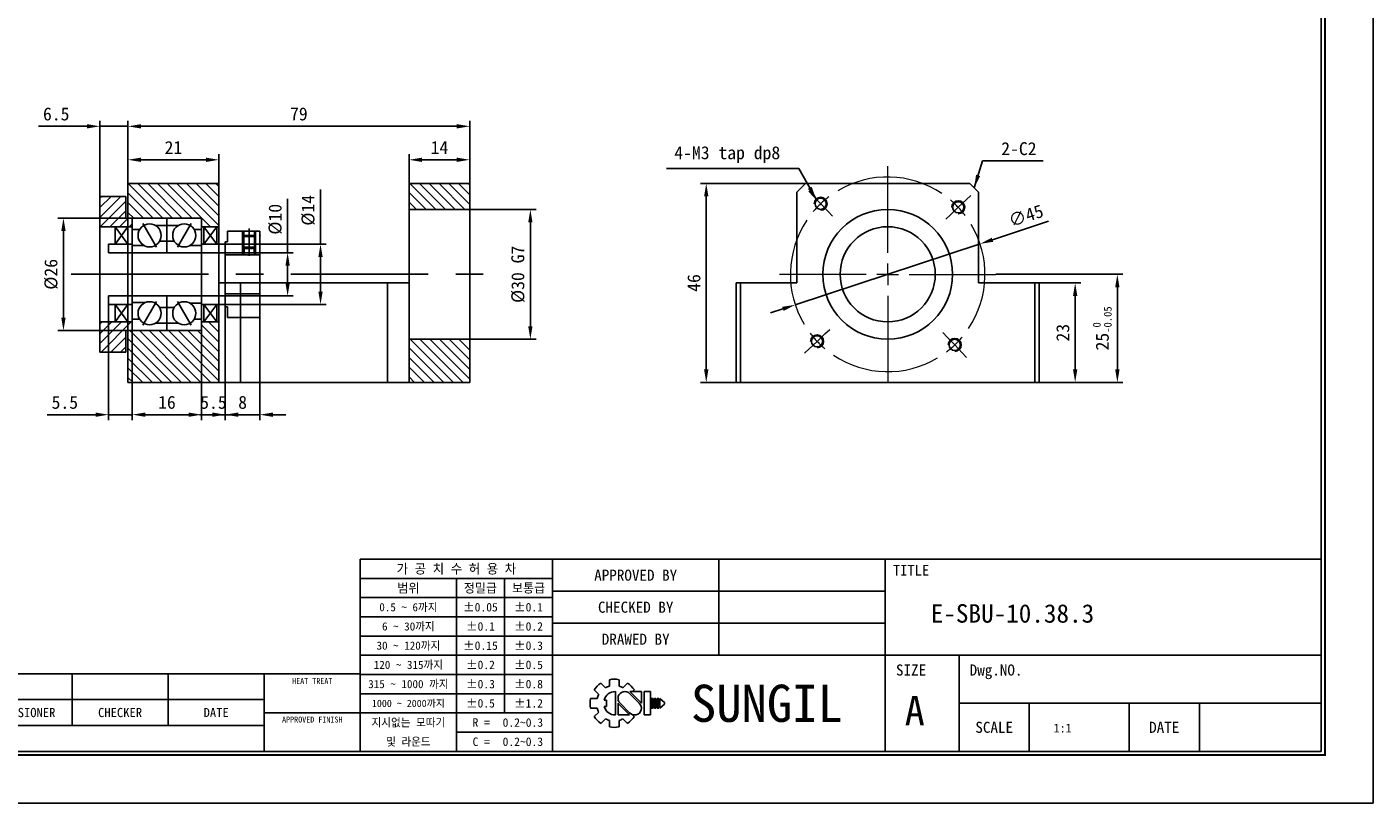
# Model space of a CAD drawing. Header units: millimetres. Extents: x 0 to 508, y 0 to 359.
# Tile 2 of 3: x 196 to 508, y 0 to 179. Entities that reach past the tile are written whole.
import ezdxf
from ezdxf.enums import TextEntityAlignment as Align

# ---------------------------------------------------------------- set-up
doc = ezdxf.new("R2010")
doc.units = ezdxf.units.MM
doc.linetypes.add('CENTER', pattern=[50.8, 31.75, -6.35, 6.35, -6.35])
doc.layers.get('0').update_dxf_attribs({"linetype": 'CONTINUOUS'})
doc.layers.get('DEFPOINTS').update_dxf_attribs({"linetype": 'CONTINUOUS'})
for name, color, linetype in [('center', 1, 'CENTER'), ('L1', 7, 'CONTINUOUS'), ('OUTLINE', 7, 'CONTINUOUS')]:
    doc.layers.add(name, color=color, linetype=linetype)
doc.dimstyles.get("Standard").update_dxf_attribs({"dimtxt": 3, "dimasz": 3, "dimexe": 1.3, "dimexo": 0, "dimgap": 1.3, "dimtad": 1, "dimdec": 3, "dimzin": 11, "dimdsep": 46, "dimtxsty": 'Standard', "dimcen": 0, "dimclrd": 5, "dimclre": 5, "dimclrt": 3, "dimadec": 0, "dimazin": 0, "dimtfac": 0.6, "dimtdec": 3, "dimtmove": 0, "dimatfit": 3, "dimfxl": 1.25, "dimtolj": 1, "dimtzin": 11, "dimarcsym": 0})
pattern_1 = [(135, (-594.5434, -59.4472), (-1.122532, -1.122532), [])]

# ---------------------------------------------------------------- blocks, each defined once
blk = doc.blocks.new('표제란')
at = {"layer": 'L1', "color": 0}
for p, q in [((297, 0), (297, 210)), ((0, 0), (297, 0))]:
    blk.add_line(p, q, dxfattribs=at)
at = {"layer": 'L1'}
for p, q in [((290, 33), (160, 33)), ((160, 33), (160, 7)), ((186, 33), (186, 7)), ((208.5, 33), (208.5, 20)), ((231, 33), (231, 7)), ((186, 30.4), (160, 30.4)), ((173, 30.4), (173, 7)), ((179.5, 30.4), (179.5, 12.2)), ((186, 27.8), (160, 27.8)), ((231, 28.67), (186, 28.67)), ((186, 25.2), (160, 25.2)), ((231, 24.33), (186, 24.33)), ((186, 22.6), (160, 22.6)), ((186, 20), (160, 20)), ((290, 20), (186, 20)), ((241, 20), (241, 7)), ((160, 17.5), (62, 17.5)), ((121, 17.5), (121, 10.5)), ((134, 17.5), (134, 10.5)), ((147, 17.5), (147, 7)), ((186, 17.4), (160, 17.4)), ((193.7, 16.69), (193.7, 15.81)), ((195, 16.69), (195, 15.81)), ((186, 14.8), (160, 14.8)), ((191.63, 15.3), (192.25, 14.68)), ((192.55, 16.22), (193.17, 15.6)), ((194.5, 15.08), (194.5, 11.92)), ((195.52, 15.6), (196.14, 16.22)), ((197.74, 13.5), (196.41, 14.83)), ((198.02, 13.53), (196.47, 15.08)), ((196.47, 15.08), (198.02, 15.08)), ((196.84, 15.08), (197.06, 15.3)), ((198.02, 15.08), (198.02, 13.5)), ((198.39, 15.08), (198.39, 11.92)), ((198.39, 15.08), (199.26, 15.08)), ((199.26, 15.08), (199.26, 11.92)), ((147, 14), (62, 14)), ((191.15, 14.15), (192.03, 14.15)), ((191.15, 14.15), (192.03, 14.15)), ((191.15, 12.85), (192.03, 12.85)), ((192.98, 13.93), (193.28, 13.93)), ((192.98, 13.07), (193.28, 13.07)), ((193.28, 13.93), (193.28, 13.07)), ((194.86, 13.5), (194.86, 11.92)), ((194.86, 13.47), (196.42, 11.92)), ((195.14, 13.5), (196.47, 12.17)), ((199.41, 14.15), (199.41, 12.85)), ((199.41, 14.15), (199.62, 14.15)), ((199.41, 12.85), (199.62, 12.85)), ((199.62, 14.15), (199.62, 12.85)), ((199.78, 14.15), (199.78, 12.85)), ((199.78, 14.15), (199.99, 14.15)), ((199.78, 12.85), (199.99, 12.85)), ((199.99, 14.15), (199.99, 12.85)), ((200.14, 14.15), (200.14, 12.85)), ((200.14, 14.15), (200.36, 14.15)), ((200.14, 12.85), (200.36, 12.85)), ((200.36, 14.15), (200.36, 12.85)), ((200.51, 14.15), (200.51, 12.85)), ((200.51, 14.15), (201.16, 13.61)), ((201.16, 13.39), (200.51, 12.85)), ((201.16, 13.61), (201.16, 13.5)), ((201.16, 13.61), (201.16, 13.39)), ((201.16, 13.5), (201.16, 13.39)), ((290, 13.5), (241, 13.5)), ((250.5, 13.5), (250.5, 7)), ((264, 13.5), (264, 7)), ((273.5, 13.5), (273.5, 7)), ((147, 12.2), (160, 12.2)), ((186, 12.2), (160, 12.2)), ((191.63, 11.7), (192.25, 12.32)), ((192.55, 10.78), (193.17, 11.4)), ((193.7, 11.19), (193.7, 10.31)), ((194.86, 11.92), (196.42, 11.92)), ((195, 11.19), (195, 10.31)), ((195.52, 11.4), (196.14, 10.78)), ((196.79, 11.98), (197.06, 11.7)), ((198.39, 11.92), (199.26, 11.92)), ((147, 10.5), (62, 10.5)), ((186, 9.6), (173, 9.6))]:
    blk.add_line(p, q, dxfattribs=at)
at = {"layer": 'L1', "const_width": 0.25}
blk.add_lwpolyline([(290.5, 6.5), (290.5, 203.5), (10, 203.5), (10, 6.5)], close=True, dxfattribs=at)
at = {"layer": 'L1'}
blk.add_lwpolyline([(290, 7), (290, 203), (10.5, 203), (10.5, 7)], close=True, dxfattribs=at)
for centre, radius, start, end in [((194.35, 13.5), 3.26, 78.4943, 101.5057), ((194.35, 13.5), 3.26, 123.4943, 146.5057), ((194.35, 13.5), 2.4, 150.6872, 164.3128), ((194.5, 13.5), 1.58, 90, 164.0671), ((194.35, 13.5), 2.4, 105.6872, 119.3128), ((195.78, 14.16), 0.919, 43.2202, 225.8282), ((194.35, 13.5), 2.4, 60.6872, 74.3128), ((194.35, 13.5), 3.26, 33.4943, 56.5057), ((194.35, 13.5), 3.26, 168.4943, 191.5057), ((194.35, 13.5), 2.4, 195.6872, 209.3128), ((194.5, 13.5), 1.58, 195.9329, 270), ((197.1, 12.84), 0.919, 223.2202, 45.8282), ((194.35, 13.5), 3.26, 213.4943, 236.5057), ((194.35, 13.5), 2.4, 240.6872, 254.3128), ((194.35, 13.5), 2.4, 285.6872, 299.3128), ((194.35, 13.5), 3.26, 303.4943, 326.5057), ((194.35, 13.5), 3.26, 258.4943, 281.5057)]:
    blk.add_arc(centre, radius, start, end, dxfattribs=at)
for p in [(208.5, 28.67), (208.5, 24.33)]:
    blk.add_point(p, dxfattribs=at)
for s, height, p in [('가 공 치 수 허 용 차', 1.3, (173, 31.7)), ('APPROVED BY', 1.5, (197.25, 30.83)), ('TITLE', 1.444, (234.5, 31.5)), ('범위', 1.25, (166.5, 29.1)), ('정밀급', 1.25, (176.25, 29.1)), ('보통급', 1.25, (182.75, 29.1)), ('0.5 ~ 6까지', 1.1, (166.5, 26.5)), ('%%P0.05', 1.15, (176.25, 26.5)), ('%%P0.1', 1.15, (182.75, 26.5)), ('CHECKED BY', 1.5, (197.25, 26.5)), ('6 ~ 30까지', 1.1, (166.5, 23.9)), ('%%P0.1', 1.15, (176.25, 23.9)), ('%%P0.2', 1.15, (182.75, 23.9)), ('30 ~ 120까지', 1.1, (166.5, 21.3)), ('%%P0.15', 1.15, (176.25, 21.3)), ('%%P0.3', 1.15, (182.75, 21.3)), ('DRAWED BY', 1.5, (197.25, 22.17)), ('120 ~ 315까지', 1.1, (166.5, 18.7)), ('%%P0.2', 1.15, (176.25, 18.7)), ('%%P0.5', 1.15, (182.75, 18.7)), ('SIZE', 1.5, (234.5, 18)), ('Dwg.NO.', 1.5, (246, 18)), ('HEAT TREAT', 0.8, (153.5, 16.5)), ('315 ~ 1000 까지', 1.1, (166.5, 16.1)), ('%%P0.3', 1.15, (176.25, 16.1)), ('%%P0.8', 1.15, (182.75, 16.1)), ('SUNGIL', 5.032, (215, 13.5)), ('REVISIONER', 1.25, (114.5, 12.25)), ('CHECKER', 1.25, (127.5, 12.25)), ('DATE', 1.25, (140.5, 12.25)), ('1000 ~ 2000까지', 0.99, (166.5, 13.49)), ('%%P0.5', 1.15, (176.25, 13.5)), ('%%P1.2', 1.15, (182.75, 13.5)), ('A', 4, (235, 12.5)), ('APPROVED FINISH', 0.8, (153.5, 11.3)), ('지시없는 모따기', 1.1, (166.5, 10.9)), ('R = ', 1.15, (176.75, 10.9)), ('SCALE', 1.5, (245.75, 10.25)), ('DATE', 1.5, (268.75, 10.25)), ('및 라운드', 1.1, (166.5, 8.3)), ('C = ', 1.15, (176.75, 8.3))]:
    blk.add_text(s, height=height, dxfattribs=at).set_placement(p, align=Align.MIDDLE_CENTER)
for tag, p in [('필렛', (179.25, 10.9)), ('모따기', (179.25, 8.3))]:
    blk.add_attdef(tag, text='', height=1.15, dxfattribs=at).set_placement(p, align=Align.MIDDLE_LEFT)
at = {"layer": 'OUTLINE', "ltscale": 0.5}
for tag, p, height in [('TITLE', (237.17, 24.41), 2.5), ('도번', (251.18, 15.64), 2.5), ('SCALE', (253.78, 9.55), 1.2), ('DATE', (277.02, 9.51), 1.2)]:
    blk.add_attdef(tag, p, '', height=height, dxfattribs=at)
blk = doc.blocks.new('SW_CENTERMARKSYMBOL_5')
at = {"color": 0, "linetype": 'Continuous', "lineweight": 0}
for p, q in [((16.31, 20.49), (16.31, 40.49)), ((-0.9, 33.62), (-1.94, 34.71)), ((0.82, 31.81), (-0.9, 33.62)), ((0.82, 31.81), (2.54, 30)), ((32.63, 30.99), (34.44, 32.71)), ((34.44, 32.71), (35.53, 33.74)), ((2.54, 30), (3.57, 28.91)), ((30.82, 29.27), (29.73, 28.24)), ((32.63, 30.99), (30.82, 29.27)), ((16.31, 15.49), (16.31, 17.99)), ((11.31, 15.49), (-8.69, 15.49)), ((16.31, 15.49), (13.81, 15.49)), ((16.31, 15.49), (16.31, 12.99)), ((16.31, 15.49), (18.81, 15.49)), ((21.31, 15.49), (41.31, 15.49)), ((16.31, 10.49), (16.31, -9.51)), ((0, 0), (-1.81, -1.72)), ((0, 0), (1.81, 1.72)), ((1.81, 1.72), (2.9, 2.75)), ((30.09, 0.99), (29.05, 2.08)), ((31.81, -0.82), (30.09, 0.99)), ((-1.81, -1.72), (-2.9, -2.75)), ((31.81, -0.82), (33.53, -2.63)), ((33.53, -2.63), (34.56, -3.72))]:
    blk.add_line(p, q, dxfattribs=at)
for start, end in [(56.2568, 120.792), (133.5244, 139.8906), (127.1582, 133.5244), (43.5244, 49.8906), (37.1582, 43.5244), (146.2568, 210.792), (326.2568, 30.792), (217.1582, 223.5244), (313.5244, 319.8906), (223.5244, 229.8906), (307.1582, 313.5244), (236.2568, 300.792)]:
    blk.add_arc((16.31, 15.49), 22.5, start, end, dxfattribs=at)
blk = doc.blocks.new('*D19')
at = {"layer": 'DEFPOINTS', "color": 0, "ltscale": 0.5}
for p in [(416.71, 129.29), (373.98, 115.19)]:
    blk.add_point(p, dxfattribs=at)
at = {"layer": 'OUTLINE', "color": 5, "lineweight": -2, "ltscale": 0.5}
for p, q in [((432.53, 134.51), (419.56, 130.23)), ((373.98, 115.19), (416.71, 129.29)), ((371.13, 114.25), (368.28, 113.31))]:
    blk.add_line(p, q, dxfattribs=at)
at = {"layer": 'OUTLINE', "color": 5, "ltscale": 0.5}
for points in [[(419.4, 130.71), (419.72, 129.76), (416.71, 129.29)], [(370.97, 114.73), (371.28, 113.78), (373.98, 115.19)]]:
    blk.add_solid(points, dxfattribs=at)
at = {"layer": 'OUTLINE', "color": 3, "ltscale": 0.5, "insert": (427.3, 135.78), "char_height": 3, "attachment_point": 5, "rotation": 18.2599}
blk.add_mtext('\\A1;∅45', dxfattribs=at)
blk = doc.blocks.new('*D20')
at = {"layer": 'DEFPOINTS', "color": 0, "ltscale": 0.5}
for p in [(376.34, 143.24), (353.4, 97.24), (360.34, 97.24)]:
    blk.add_point(p, dxfattribs=at)
at = {"layer": 'OUTLINE', "color": 5, "lineweight": -2, "ltscale": 0.5}
for p, q in [((376.34, 143.24), (352.1, 143.24)), ((353.4, 140.24), (353.4, 100.24)), ((360.34, 97.24), (352.1, 97.24))]:
    blk.add_line(p, q, dxfattribs=at)
at = {"layer": 'OUTLINE', "color": 5, "ltscale": 0.5}
for points in [[(352.9, 140.24), (353.9, 140.24), (353.4, 143.24)], [(352.9, 100.24), (353.9, 100.24), (353.4, 97.24)]]:
    blk.add_solid(points, dxfattribs=at)
at = {"layer": 'OUTLINE', "color": 3, "ltscale": 0.5, "insert": (350.56, 120.24), "char_height": 3, "attachment_point": 5, "rotation": 90}
blk.add_mtext('\\A1;46', dxfattribs=at)
blk = doc.blocks.new('*D21')
at = {"layer": 'DEFPOINTS', "color": 0, "ltscale": 0.5}
for p in [(430.34, 120.24), (430.34, 97.24), (438.68, 97.24)]:
    blk.add_point(p, dxfattribs=at)
at = {"layer": 'OUTLINE', "color": 5, "lineweight": -2, "ltscale": 0.5}
for p, q in [((430.34, 120.24), (439.98, 120.24)), ((438.68, 117.24), (438.68, 100.24)), ((430.34, 97.24), (439.98, 97.24))]:
    blk.add_line(p, q, dxfattribs=at)
at = {"layer": 'OUTLINE', "color": 5, "ltscale": 0.5}
for points in [[(438.18, 117.24), (439.18, 117.24), (438.68, 120.24)], [(438.18, 100.24), (439.18, 100.24), (438.68, 97.24)]]:
    blk.add_solid(points, dxfattribs=at)
at = {"layer": 'OUTLINE', "color": 3, "ltscale": 0.5, "insert": (435.84, 108.74), "char_height": 3, "attachment_point": 5, "rotation": 90}
blk.add_mtext('\\A1;23', dxfattribs=at)
blk = doc.blocks.new('*D22')
at = {"layer": 'DEFPOINTS', "color": 0, "ltscale": 0.5}
for p in [(420.34, 122.24), (430.34, 97.24), (448.43, 97.24)]:
    blk.add_point(p, dxfattribs=at)
at = {"layer": 'OUTLINE', "color": 5, "lineweight": -2, "ltscale": 0.5}
for p, q in [((420.34, 122.24), (449.73, 122.24)), ((448.43, 119.24), (448.43, 100.24)), ((430.34, 97.24), (449.73, 97.24))]:
    blk.add_line(p, q, dxfattribs=at)
at = {"layer": 'OUTLINE', "color": 5, "ltscale": 0.5}
for points in [[(447.93, 119.24), (448.93, 119.24), (448.43, 122.24)], [(447.93, 100.24), (448.93, 100.24), (448.43, 97.24)]]:
    blk.add_solid(points, dxfattribs=at)
at = {"layer": 'OUTLINE', "color": 3, "ltscale": 0.5, "insert": (444.94, 109.74), "char_height": 3, "attachment_point": 5, "rotation": 90}
blk.add_mtext('\\A1;25{\\H1.800000;\\S 0^ -0.05;}', dxfattribs=at)
blk = doc.blocks.new('*D23')
at = {"layer": 'DEFPOINTS', "color": 0, "ltscale": 0.5}
for p in [(298.72, 137.24), (298.72, 107.24), (312.74, 107.24)]:
    blk.add_point(p, dxfattribs=at)
at = {"layer": 'OUTLINE', "color": 5, "lineweight": -2, "ltscale": 0.5}
for p, q in [((298.72, 137.24), (314.04, 137.24)), ((312.74, 134.24), (312.74, 110.24)), ((298.72, 107.24), (314.04, 107.24))]:
    blk.add_line(p, q, dxfattribs=at)
at = {"layer": 'OUTLINE', "color": 5, "ltscale": 0.5}
for points in [[(312.24, 134.24), (313.24, 134.24), (312.74, 137.24)], [(312.24, 110.24), (313.24, 110.24), (312.74, 107.24)]]:
    blk.add_solid(points, dxfattribs=at)
at = {"layer": 'OUTLINE', "color": 3, "ltscale": 0.5, "insert": (309.9, 122.24), "char_height": 3, "attachment_point": 5, "rotation": 90}
blk.add_mtext('\\A1;%%C30 G7', dxfattribs=at)
blk = doc.blocks.new('*D24')
at = {"layer": 'DEFPOINTS', "color": 0, "ltscale": 0.5}
for p in [(284.72, 148.72), (284.72, 143.24), (298.72, 143.24)]:
    blk.add_point(p, dxfattribs=at)
at = {"layer": 'OUTLINE', "color": 5, "lineweight": -2, "ltscale": 0.5}
for p, q in [((284.72, 143.24), (284.72, 150.02)), ((298.72, 143.24), (298.72, 150.02)), ((295.72, 148.72), (287.72, 148.72))]:
    blk.add_line(p, q, dxfattribs=at)
at = {"layer": 'OUTLINE', "color": 5, "ltscale": 0.5}
for points in [[(287.72, 149.22), (287.72, 148.22), (284.72, 148.72)], [(295.72, 149.22), (295.72, 148.22), (298.72, 148.72)]]:
    blk.add_solid(points, dxfattribs=at)
at = {"layer": 'OUTLINE', "color": 3, "ltscale": 0.5, "insert": (291.72, 151.56), "char_height": 3, "attachment_point": 5}
blk.add_mtext('\\A1;14', dxfattribs=at)
blk = doc.blocks.new('*D25')
at = {"layer": 'DEFPOINTS', "color": 0, "ltscale": 0.5}
for p in [(219.72, 148.72), (219.72, 143.24), (240.72, 143.24)]:
    blk.add_point(p, dxfattribs=at)
at = {"layer": 'OUTLINE', "color": 5, "lineweight": -2, "ltscale": 0.5}
for p, q in [((219.72, 143.24), (219.72, 150.02)), ((240.72, 143.24), (240.72, 150.02)), ((237.72, 148.72), (222.72, 148.72))]:
    blk.add_line(p, q, dxfattribs=at)
at = {"layer": 'OUTLINE', "color": 5, "ltscale": 0.5}
for points in [[(222.72, 149.22), (222.72, 148.22), (219.72, 148.72)], [(237.72, 149.22), (237.72, 148.22), (240.72, 148.72)]]:
    blk.add_solid(points, dxfattribs=at)
at = {"layer": 'OUTLINE', "color": 3, "ltscale": 0.5, "insert": (230.22, 151.56), "char_height": 3, "attachment_point": 5}
blk.add_mtext('\\A1;21', dxfattribs=at)
blk = doc.blocks.new('*D26')
at = {"layer": 'DEFPOINTS', "color": 0, "ltscale": 0.5}
for p in [(213.22, 156.46), (219.72, 143.24), (213.22, 140.24)]:
    blk.add_point(p, dxfattribs=at)
at = {"layer": 'OUTLINE', "color": 5, "lineweight": -2, "ltscale": 0.5}
for p, q in [((210.22, 156.46), (199.05, 156.46)), ((213.22, 140.24), (213.22, 157.76)), ((219.72, 156.46), (213.22, 156.46)), ((219.72, 143.24), (219.72, 157.76)), ((222.72, 156.46), (225.72, 156.46))]:
    blk.add_line(p, q, dxfattribs=at)
at = {"layer": 'OUTLINE', "color": 5, "ltscale": 0.5}
for points in [[(210.22, 156.96), (210.22, 155.96), (213.22, 156.46)], [(222.72, 156.96), (222.72, 155.96), (219.72, 156.46)]]:
    blk.add_solid(points, dxfattribs=at)
at = {"layer": 'OUTLINE', "color": 3, "ltscale": 0.5, "insert": (203.13, 159.3), "char_height": 3, "attachment_point": 5}
blk.add_mtext('\\A1;6.5', dxfattribs=at)
blk = doc.blocks.new('*D27')
at = {"layer": 'DEFPOINTS', "color": 0, "ltscale": 0.5}
for p in [(298.72, 156.46), (219.72, 143.24), (298.72, 143.24)]:
    blk.add_point(p, dxfattribs=at)
at = {"layer": 'OUTLINE', "color": 5, "lineweight": -2, "ltscale": 0.5}
for p, q in [((219.72, 143.24), (219.72, 157.76)), ((222.72, 156.46), (295.72, 156.46)), ((298.72, 143.24), (298.72, 157.76))]:
    blk.add_line(p, q, dxfattribs=at)
at = {"layer": 'OUTLINE', "color": 5, "ltscale": 0.5}
for points in [[(222.72, 156.96), (222.72, 155.96), (219.72, 156.46)], [(295.72, 156.96), (295.72, 155.96), (298.72, 156.46)]]:
    blk.add_solid(points, dxfattribs=at)
at = {"layer": 'OUTLINE', "color": 3, "ltscale": 0.5, "insert": (259.22, 159.3), "char_height": 3, "attachment_point": 5}
blk.add_mtext('\\A1;79', dxfattribs=at)
blk = doc.blocks.new('*D28')
at = {"layer": 'DEFPOINTS', "color": 0, "ltscale": 0.5}
for p in [(219.22, 135.24), (204.8, 109.24), (219.22, 109.24)]:
    blk.add_point(p, dxfattribs=at)
at = {"layer": 'OUTLINE', "color": 5, "lineweight": -2, "ltscale": 0.5}
for p, q in [((219.22, 135.24), (203.5, 135.24)), ((204.8, 132.24), (204.8, 112.24)), ((219.22, 109.24), (203.5, 109.24))]:
    blk.add_line(p, q, dxfattribs=at)
at = {"layer": 'OUTLINE', "color": 5, "ltscale": 0.5}
for points in [[(204.3, 132.24), (205.3, 132.24), (204.8, 135.24)], [(204.3, 112.24), (205.3, 112.24), (204.8, 109.24)]]:
    blk.add_solid(points, dxfattribs=at)
at = {"layer": 'OUTLINE', "color": 3, "ltscale": 0.5, "insert": (201.96, 122.24), "char_height": 3, "attachment_point": 5, "rotation": 90}
blk.add_mtext('\\A1;%%C26', dxfattribs=at)
blk = doc.blocks.new('*D29')
at = {"layer": 'DEFPOINTS', "color": 0, "ltscale": 0.5}
for p in [(215.22, 115.24), (220.72, 109.24), (215.22, 89.79)]:
    blk.add_point(p, dxfattribs=at)
at = {"layer": 'OUTLINE', "color": 5, "lineweight": -2, "ltscale": 0.5}
for p, q in [((215.22, 115.24), (215.22, 88.49)), ((220.72, 109.24), (220.72, 88.49)), ((212.22, 89.79), (201.03, 89.79)), ((220.72, 89.79), (215.22, 89.79)), ((223.72, 89.79), (226.72, 89.79))]:
    blk.add_line(p, q, dxfattribs=at)
at = {"layer": 'OUTLINE', "color": 5, "ltscale": 0.5}
for points in [[(212.22, 90.29), (212.22, 89.29), (215.22, 89.79)], [(223.72, 90.29), (223.72, 89.29), (220.72, 89.79)]]:
    blk.add_solid(points, dxfattribs=at)
at = {"layer": 'OUTLINE', "color": 3, "ltscale": 0.5, "insert": (205.12, 92.63), "char_height": 3, "attachment_point": 5}
blk.add_mtext('\\A1;5.5', dxfattribs=at)
blk = doc.blocks.new('*D30')
at = {"layer": 'DEFPOINTS', "color": 0, "ltscale": 0.5}
for p in [(220.72, 109.24), (236.72, 109.24), (236.72, 89.79)]:
    blk.add_point(p, dxfattribs=at)
at = {"layer": 'OUTLINE', "color": 5, "lineweight": -2, "ltscale": 0.5}
for p, q in [((220.72, 109.24), (220.72, 88.49)), ((236.72, 109.24), (236.72, 88.49)), ((223.72, 89.79), (233.72, 89.79))]:
    blk.add_line(p, q, dxfattribs=at)
at = {"layer": 'OUTLINE', "color": 5, "ltscale": 0.5}
for points in [[(223.72, 90.29), (223.72, 89.29), (220.72, 89.79)], [(233.72, 90.29), (233.72, 89.29), (236.72, 89.79)]]:
    blk.add_solid(points, dxfattribs=at)
at = {"layer": 'OUTLINE', "color": 3, "ltscale": 0.5, "insert": (228.72, 92.63), "char_height": 3, "attachment_point": 5}
blk.add_mtext('\\A1;16', dxfattribs=at)
blk = doc.blocks.new('*D31')
at = {"layer": 'DEFPOINTS', "color": 0, "ltscale": 0.5}
for p in [(242.22, 114.74), (236.72, 110.24), (242.22, 89.79)]:
    blk.add_point(p, dxfattribs=at)
at = {"layer": 'OUTLINE', "color": 5, "lineweight": -2, "ltscale": 0.5}
for p, q in [((242.22, 114.74), (242.22, 88.49)), ((236.72, 110.24), (236.72, 88.49)), ((233.72, 89.79), (230.72, 89.79)), ((236.72, 89.79), (242.22, 89.79)), ((245.22, 89.79), (248.22, 89.79))]:
    blk.add_line(p, q, dxfattribs=at)
at = {"layer": 'OUTLINE', "color": 5, "ltscale": 0.5}
for points in [[(233.72, 90.29), (233.72, 89.29), (236.72, 89.79)], [(245.22, 90.29), (245.22, 89.29), (242.22, 89.79)]]:
    blk.add_solid(points, dxfattribs=at)
at = {"layer": 'OUTLINE', "color": 3, "ltscale": 0.5, "insert": (239.47, 92.63), "char_height": 3, "attachment_point": 5}
blk.add_mtext('\\A1;5.5', dxfattribs=at)
blk = doc.blocks.new('*D32')
at = {"layer": 'DEFPOINTS', "color": 0, "ltscale": 0.5}
for p in [(242.22, 114.74), (250.22, 112.24), (250.22, 89.79)]:
    blk.add_point(p, dxfattribs=at)
at = {"layer": 'OUTLINE', "color": 5, "lineweight": -2, "ltscale": 0.5}
for p, q in [((242.22, 114.74), (242.22, 88.49)), ((250.22, 112.24), (250.22, 88.49)), ((239.22, 89.79), (236.22, 89.79)), ((242.22, 89.79), (250.22, 89.79)), ((253.22, 89.79), (256.22, 89.79))]:
    blk.add_line(p, q, dxfattribs=at)
at = {"layer": 'OUTLINE', "color": 5, "ltscale": 0.5}
for points in [[(239.22, 90.29), (239.22, 89.29), (242.22, 89.79)], [(253.22, 90.29), (253.22, 89.29), (250.22, 89.79)]]:
    blk.add_solid(points, dxfattribs=at)
at = {"layer": 'OUTLINE', "color": 3, "ltscale": 0.5, "insert": (246.22, 92.63), "char_height": 3, "attachment_point": 5}
blk.add_mtext('\\A1;8', dxfattribs=at)
blk = doc.blocks.new('*D33')
at = {"layer": 'DEFPOINTS', "color": 0, "ltscale": 0.5}
for p in [(242.22, 129.24), (242.22, 115.24), (264.23, 115.24)]:
    blk.add_point(p, dxfattribs=at)
at = {"layer": 'OUTLINE', "color": 5, "lineweight": -2, "ltscale": 0.5}
for p, q in [((264.23, 129.24), (264.23, 141.85)), ((242.22, 129.24), (265.53, 129.24)), ((264.23, 118.24), (264.23, 126.24)), ((242.22, 115.24), (265.53, 115.24))]:
    blk.add_line(p, q, dxfattribs=at)
at = {"layer": 'OUTLINE', "color": 5, "ltscale": 0.5}
for points in [[(263.73, 126.24), (264.73, 126.24), (264.23, 129.24)], [(263.73, 118.24), (264.73, 118.24), (264.23, 115.24)]]:
    blk.add_solid(points, dxfattribs=at)
at = {"layer": 'OUTLINE', "color": 3, "ltscale": 0.5, "insert": (261.39, 137.05), "char_height": 3, "attachment_point": 5, "rotation": 90}
blk.add_mtext('\\A1;%%c14', dxfattribs=at)
blk = doc.blocks.new('*D34')
at = {"layer": 'DEFPOINTS', "color": 0, "ltscale": 0.5}
for p in [(240.72, 127.24), (240.72, 117.24), (256.62, 117.24)]:
    blk.add_point(p, dxfattribs=at)
at = {"layer": 'OUTLINE', "color": 5, "lineweight": -2, "ltscale": 0.5}
for p, q in [((256.62, 127.24), (256.62, 139.69)), ((240.72, 127.24), (257.92, 127.24)), ((256.62, 120.24), (256.62, 124.24)), ((240.72, 117.24), (257.92, 117.24))]:
    blk.add_line(p, q, dxfattribs=at)
at = {"layer": 'OUTLINE', "color": 5, "ltscale": 0.5}
for points in [[(256.12, 124.24), (257.12, 124.24), (256.62, 127.24)], [(256.12, 120.24), (257.12, 120.24), (256.62, 117.24)]]:
    blk.add_solid(points, dxfattribs=at)
at = {"layer": 'OUTLINE', "color": 3, "ltscale": 0.5, "insert": (253.78, 134.97), "char_height": 3, "attachment_point": 5, "rotation": 90}
blk.add_mtext('\\A1;%%c10', dxfattribs=at)

msp = doc.modelspace()

# ---------------------------------------------------------------- hatches: boundary and pattern name
at = {"layer": 'OUTLINE', "ltscale": 0.5}
h = msp.add_hatch(dxfattribs=at)
h.set_pattern_fill('ANSI31', color=5, scale=0.5, angle=90, style=0)
h.set_pattern_definition(pattern_1)
h.paths.add_polyline_path([(240.7187, 143.2429), (219.7187, 143.2429), (219.7187, 135.2429), (220.7187, 135.2429), (236.7187, 135.2429), (236.7187, 133.2429), (240.7187, 133.2429)])
h.paths.add_polyline_path([(240.7187, 111.2429), (236.7187, 111.2429), (236.7187, 109.2429), (220.7187, 109.2429), (219.7187, 109.2429), (219.7187, 97.2429), (240.7187, 97.2429)])
h = msp.add_hatch(dxfattribs=at)
h.set_pattern_fill('ANSI31', color=5, scale=0.5, angle=90, style=0)
h.set_pattern_definition(pattern_1)
h.paths.add_polyline_path([(284.7187, 143.2429), (284.7187, 137.2429), (298.7187, 137.2429), (298.7187, 143.2429)])
h.paths.add_polyline_path([(298.7187, 97.2429), (298.7187, 107.2429), (284.7187, 107.2429), (284.7187, 97.2429)])
h = msp.add_hatch(dxfattribs=at)
h.set_pattern_fill('ANSI31', color=5, scale=0.5, style=0)
h.set_pattern_definition([(45, (-594.5434, -59.4472), (-1.122532, 1.122532), [])])
h.paths.add_polyline_path([(219.2187, 140.2429), (213.2187, 140.2429), (213.2187, 133.2429), (219.7187, 133.2429), (219.7187, 135.2429), (219.2187, 135.2429)])
h.paths.add_polyline_path([(219.2187, 109.2429), (219.7187, 109.2429), (219.7187, 111.2429), (213.2187, 111.2429), (213.2187, 104.2429), (219.2187, 104.2429)])
h.paths.add_polyline_path([(220.7187, 111.2429), (219.7187, 111.2429), (219.7187, 109.2429), (220.7187, 109.2429)])
h.paths.add_polyline_path([(220.7187, 135.2429), (219.7187, 135.2429), (219.7187, 133.2429), (220.7187, 133.2429)])

# ---------------------------------------------------------------- linework, layer by layer
at = {"layer": 'center'}
for p, q in [((247.7187, 132.8113), (247.7187, 126.5018)), ((206.583, 122.2429), (306.8215, 122.2429))]:
    msp.add_line(p, q, dxfattribs=at)
at = {"layer": 'OUTLINE'}
for p, q in [((219.7187, 143.2429), (219.7187, 135.2429)), ((219.7187, 143.2429), (240.7187, 143.2429)), ((240.7187, 133.2429), (240.7187, 143.2429)), ((284.7187, 143.2429), (284.7187, 137.2429)), ((284.7187, 143.2429), (298.7187, 143.2429)), ((298.7187, 143.2429), (298.7187, 137.2429)), ((376.3426, 143.2429), (374.3426, 141.2429)), ((376.3426, 143.2429), (414.3426, 143.2429)), ((416.3426, 141.2429), (414.3426, 143.2429)), ((213.2187, 140.2429), (213.2187, 104.2429)), ((213.2187, 140.2429), (219.2187, 140.2429)), ((219.2187, 135.2429), (219.2187, 140.2429)), ((374.3426, 120.2429), (374.3426, 141.2429)), ((416.3426, 141.2429), (416.3426, 120.2429)), ((284.7187, 137.2429), (298.7187, 137.2429)), ((284.7187, 137.2429), (284.7187, 107.2429)), ((298.7187, 137.2429), (298.7187, 107.2429)), ((219.2187, 135.2429), (220.7187, 135.2429)), ((219.7187, 135.2429), (236.7187, 135.2429)), ((219.7187, 135.2429), (219.7187, 109.2429)), ((236.7187, 135.2429), (220.7187, 135.2429)), ((220.7187, 135.2429), (220.7187, 127.2429)), ((220.7187, 135.2429), (220.7187, 109.2429)), ((223.1362, 133.9839), (226.3012, 128.5019)), ((228.7187, 135.2429), (228.7187, 127.2429)), ((234.3012, 133.9839), (231.1362, 128.5019)), ((236.7187, 133.2429), (236.7187, 135.2429)), ((236.7187, 135.2429), (236.7187, 127.2429)), ((213.2187, 133.2429), (220.7187, 133.2429)), ((220.7187, 133.2429), (215.7187, 133.2429)), ((216.7187, 133.2429), (216.7187, 129.2429)), ((219.7187, 133.2429), (216.7187, 129.2429)), ((216.7187, 133.2429), (219.7187, 129.2429)), ((219.7187, 133.2429), (219.7187, 129.2429)), ((222.4107, 132.5754), (220.7187, 132.5754)), ((226.0512, 133.5509), (228.7187, 133.5509)), ((231.3862, 133.5509), (228.7187, 133.5509)), ((236.7187, 132.5754), (235.0266, 132.5754)), ((236.7187, 133.2429), (240.7187, 133.2429)), ((236.7187, 133.2429), (236.7187, 111.2429)), ((240.7187, 133.2429), (236.7187, 133.2429)), ((237.2687, 133.2429), (240.2687, 129.2429)), ((240.2687, 133.2429), (237.2687, 129.2429)), ((237.2687, 133.2429), (237.2687, 129.2429)), ((240.2687, 133.2429), (240.2687, 129.2429)), ((240.7187, 133.2429), (240.7187, 111.2429)), ((250.2187, 132.2429), (242.7187, 132.2429)), ((242.7187, 129.7429), (242.7187, 132.2429)), ((246.2187, 130.9929), (246.4687, 131.2429)), ((249.2187, 130.9929), (246.2187, 130.9929)), ((246.2187, 130.9929), (246.2187, 128.4929)), ((246.4687, 131.2429), (246.4687, 132.2429)), ((248.9687, 131.2429), (246.4687, 131.2429)), ((246.4687, 128.2429), (246.4687, 131.2429)), ((248.9687, 131.2429), (248.9687, 132.2429)), ((248.9687, 128.2429), (248.9687, 131.2429)), ((249.2187, 130.9929), (248.9687, 131.2429)), ((249.2187, 130.9929), (249.2187, 128.4929)), ((250.2187, 132.2429), (250.2187, 126.7429)), ((215.2187, 127.2429), (215.2187, 129.2429)), ((215.2187, 129.2429), (220.7187, 129.2429)), ((223.3862, 128.935), (220.7187, 128.935)), ((230.4107, 129.9104), (227.0266, 129.9104)), ((234.0512, 128.935), (236.7187, 128.935)), ((242.2187, 129.2429), (236.7187, 129.2429)), ((242.7187, 129.7429), (242.2187, 129.7429)), ((242.2187, 129.7429), (242.2187, 126.7429)), ((249.2187, 128.4929), (246.2187, 128.4929)), ((246.2187, 128.4929), (246.4687, 128.2429)), ((248.9687, 128.2429), (246.4687, 128.2429)), ((246.4687, 126.7429), (246.4687, 128.2429)), ((246.5687, 127.2429), (246.5687, 128.2429)), ((248.8687, 127.2429), (248.8687, 128.2429)), ((249.2187, 128.4929), (248.9687, 128.2429)), ((248.9687, 126.7429), (248.9687, 128.2429)), ((242.2187, 127.2429), (215.2187, 127.2429)), ((250.2187, 127.2429), (242.2187, 127.2429)), ((250.2187, 126.7429), (242.2187, 126.7429)), ((242.2187, 126.7429), (242.2187, 117.7429)), ((250.2187, 117.7429), (250.2187, 126.7429)), ((240.7187, 120.2429), (245.7187, 120.2429)), ((245.7187, 120.2429), (245.7187, 97.2429)), ((279.7187, 120.2429), (245.7187, 120.2429)), ((279.7187, 97.2429), (279.7187, 120.2429)), ((279.7187, 120.2429), (284.7187, 120.2429)), ((360.3426, 97.2429), (360.3426, 120.2429)), ((360.3426, 120.2429), (361.3426, 120.2429)), ((361.3426, 120.2429), (361.3426, 97.2429)), ((361.3426, 120.2429), (374.3426, 120.2429)), ((416.3426, 120.2429), (429.3426, 120.2429)), ((429.3426, 97.2429), (429.3426, 120.2429)), ((429.3426, 120.2429), (430.3426, 120.2429)), ((430.3426, 120.2429), (430.3426, 97.2429)), ((215.2187, 117.2429), (215.2187, 115.2429)), ((242.2187, 117.2429), (215.2187, 117.2429)), ((215.2187, 115.2429), (220.7187, 115.2429)), ((219.7187, 111.2429), (216.7187, 115.2429)), ((216.7187, 111.2429), (219.7187, 115.2429)), ((216.7187, 111.2429), (216.7187, 115.2429)), ((219.7187, 111.2429), (219.7187, 115.2429)), ((220.7187, 117.2429), (220.7187, 109.2429)), ((223.7955, 115.7429), (220.7187, 115.7429)), ((223.1362, 110.5019), (226.3012, 115.9839)), ((228.7187, 117.2429), (228.7187, 109.2429)), ((234.3012, 110.5019), (231.1362, 115.9839)), ((234.0512, 115.5509), (236.7187, 115.5509)), ((236.7187, 117.2429), (236.7187, 109.2429)), ((242.2187, 115.2429), (236.7187, 115.2429)), ((237.2687, 111.2429), (237.2687, 115.2429)), ((237.2687, 111.2429), (240.2687, 115.2429)), ((240.2687, 111.2429), (237.2687, 115.2429)), ((240.2687, 111.2429), (240.2687, 115.2429)), ((250.2187, 117.7429), (242.2187, 117.7429)), ((242.2187, 114.7429), (242.2187, 117.7429)), ((250.2187, 117.2429), (242.2187, 117.2429)), ((250.2187, 117.7429), (250.2187, 112.2429)), ((230.4107, 114.5754), (227.0266, 114.5754)), ((242.7187, 114.7429), (242.2187, 114.7429)), ((242.7187, 112.2429), (242.7187, 114.7429)), ((250.2187, 112.2429), (242.7187, 112.2429)), ((213.2187, 111.2429), (220.7187, 111.2429)), ((220.7187, 111.2429), (215.7187, 111.2429)), ((219.2187, 109.2429), (219.2187, 104.2429)), ((219.2187, 109.2429), (220.7187, 109.2429)), ((219.7187, 109.2429), (219.7187, 97.2429)), ((236.7187, 109.2429), (219.7187, 109.2429)), ((222.4107, 111.9104), (220.7187, 111.9104)), ((236.7187, 109.2429), (220.7187, 109.2429)), ((226.0512, 110.935), (228.7187, 110.935)), ((231.3862, 110.935), (228.7187, 110.935)), ((236.7187, 111.9104), (235.0266, 111.9104)), ((236.7187, 109.2429), (236.7187, 111.2429)), ((240.7187, 111.2429), (236.7187, 111.2429)), ((240.7187, 111.2429), (236.7187, 111.2429)), ((240.7187, 97.2429), (240.7187, 111.2429)), ((298.7187, 107.2429), (284.7187, 107.2429)), ((284.7187, 107.2429), (284.7187, 97.2429)), ((298.7187, 107.2429), (298.7187, 97.2429)), ((213.2187, 104.2429), (219.2187, 104.2429)), ((240.7187, 97.2429), (219.7187, 97.2429)), ((245.7187, 97.2429), (240.7187, 97.2429)), ((279.7187, 97.2429), (245.7187, 97.2429)), ((284.7187, 97.2429), (279.7187, 97.2429)), ((298.7187, 97.2429), (284.7187, 97.2429)), ((361.3426, 97.2429), (360.3426, 97.2429)), ((429.3426, 97.2429), (361.3426, 97.2429)), ((430.3426, 97.2429), (429.3426, 97.2429))]:
    msp.add_line(p, q, dxfattribs=at)
at = {"layer": 'OUTLINE', "color": 5}
for p, q in [((246.2187, 130.9929), (246.2187, 132.2429)), ((249.2187, 130.9929), (249.2187, 132.2429)), ((246.2187, 126.7429), (246.2187, 128.4929)), ((249.2187, 126.7429), (249.2187, 128.4929))]:
    msp.add_line(p, q, dxfattribs=at)
at = {"layer": 'OUTLINE'}
for centre, radius in [((379.8477, 138.5572), 1.3), ((395.3426, 122.2429), 15), ((411.6569, 137.7378), 1.3), ((224.7187, 131.2429), 2.665), ((232.7187, 131.2429), 2.665), ((395.3426, 122.2429), 11), ((224.7187, 113.2429), 2.665), ((232.7187, 113.2429), 2.665), ((379.0283, 106.748), 1.3), ((410.8375, 105.9286), 1.3)]:
    msp.add_circle(centre, radius, dxfattribs=at)
at = {"layer": 'OUTLINE', "color": 5}
for centre in [(379.8477, 138.5572), (411.6569, 137.7378), (379.0283, 106.748), (410.8375, 105.9286)]:
    msp.add_arc(centre, 1.5, 270, 180, dxfattribs=at)
at = {"layer": 'OUTLINE'}
msp.add_point((250.2187, 131.2429), dxfattribs=at)

# ---------------------------------------------------------------- block references
at = {"layer": 'center'}
msp.add_blockref('SW_CENTERMARKSYMBOL_5', (379.0283, 106.748), dxfattribs=at)
at = {"layer": 'OUTLINE'}
ref = msp.add_blockref('표제란', (0, 0), dxfattribs=dict(at, xscale=1.7089192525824, yscale=1.7089192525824, zscale=1.7089192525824))
ref.add_attrib('SCALE', '1:1', (433.6914, 16.3245), dxfattribs={"ltscale": 0.5, "height": 2.0507})
ref.add_attrib('TITLE', 'E-SBU-10.38.3', (405.2971, 41.7077), dxfattribs={"ltscale": 0.5, "height": 4.272298})
ref.add_attrib('필렛', '0.2~0.3', dxfattribs={"layer": 'L1', "height": 1.96526}).set_placement((306.3238, 18.6272), align=Align.MIDDLE_LEFT)
ref.add_attrib('모따기', '0.2~0.3', dxfattribs={"layer": 'L1', "height": 1.96526}).set_placement((306.3238, 14.184), align=Align.MIDDLE_LEFT)

# ---------------------------------------------------------------- texts
at = {"layer": 'OUTLINE', "color": 3, "ltscale": 0.5, "char_height": 3}
for s, insert, attachment_point in [('\\A1;2-C2', (421.5897, 149.7409), 7), ('\\A1;4-M3 tap dp8', (370.4997, 147.9947), 9)]:
    msp.add_mtext(s, dxfattribs=dict(at, insert=insert, attachment_point=attachment_point))

# ---------------------------------------------------------------- dimensions: what is measured, and where the dimension line sits
at = {"layer": 'OUTLINE', "ltscale": 0.5}
for base, p1, p2, picture, middle in [((213.2187, 156.461), (219.7187, 143.2429), (213.2187, 140.2429), '*D26', (203.1344, 159.2989)), ((298.7187, 156.461), (219.7187, 143.2429), (298.7187, 143.2429), '*D27', (259.2187, 159.3009)), ((219.7187, 148.7155), (240.7187, 143.2429), (219.7187, 143.2429), '*D25', (230.2187, 151.5575)), ((284.7187, 148.7155), (298.7187, 143.2429), (284.7187, 143.2429), '*D24', (291.7187, 151.5575)), ((215.2187, 89.7928), (220.7187, 109.2429), (215.2187, 115.2429), '*D29', (205.1244, 92.6287)), ((250.2187, 89.7928), (242.2187, 114.7429), (250.2187, 112.2429), '*D32', (246.2187, 92.6307)), ((236.7187, 89.7928), (220.7187, 109.2429), (236.7187, 109.2429), '*D30', (228.7187, 92.6347))]:
    dim = msp.add_linear_dim(base=base, p1=p1, p2=p2, dimstyle='Standard', dxfattribs=at)
    dim.commit()
    dim.dimension.update_dxf_attribs({"geometry": picture, "text_midpoint": middle})
for base, p1, p2, picture, middle in [((353.4035, 97.2429), (376.3426, 143.2429), (360.3426, 97.2429), '*D20', (350.5635, 120.2429)), ((438.6821, 97.2429), (430.3426, 120.2429), (430.3426, 97.2429), '*D21', (435.8441, 108.7429))]:
    dim = msp.add_linear_dim(base=base, p1=p1, p2=p2, angle=90, dimstyle='Standard', dxfattribs=at)
    dim.commit()
    dim.dimension.update_dxf_attribs({"geometry": picture, "text_midpoint": middle})
for base, p1, p2, picture, middle in [((264.2296, 115.2429), (242.2187, 129.2429), (242.2187, 115.2429), '*D33', (264.2296, 137.0458)), ((256.621, 117.2429), (240.7187, 127.2429), (240.7187, 117.2429), '*D34', (256.621, 134.966))]:
    dim = msp.add_linear_dim(base=base, p1=p1, p2=p2, angle=90, text='%%c<>', dimstyle='Standard', dxfattribs=at)
    dim.commit()
    dim.dimension.update_dxf_attribs({"geometry": picture, "text_midpoint": middle, "dimtype": 160})
for base, p1, p2, text, picture, middle in [((312.7429, 107.2429), (298.7187, 137.2429), (298.7187, 107.2429), '%%C<> G7', '*D23', (309.903, 122.2429)), ((204.7997, 109.2429), (219.2187, 135.2429), (219.2187, 109.2429), '%%C<>', '*D28', (201.9618, 122.2429))]:
    dim = msp.add_linear_dim(base=base, p1=p1, p2=p2, angle=90, text=text, dimstyle='Standard', override={"dimgap": 1.3, "dimsah": 1, "dimse1": 0, "dimse2": 0, "dimsd1": 0, "dimsd2": 0, "dimtol": 0, "dimlim": 0}, dxfattribs=at)
    dim.commit()
    dim.dimension.update_dxf_attribs({"geometry": picture, "text_midpoint": middle})
dim = msp.add_diameter_dim_2p(p1=(373.9756, 115.193), p2=(416.7096, 129.2928), dimstyle='Standard', dxfattribs=at)
dim.commit()
dim.dimension.update_dxf_attribs({"geometry": '*D19', "text_midpoint": (428.187, 133.0797), "dimtype": 163})
dim = msp.add_linear_dim(base=(448.4254, 97.2429), p1=(420.3426, 122.2429), p2=(430.3426, 97.2429), angle=90, dimstyle='Standard', override={"dimgap": 1.3, "dimtol": 1, "dimlim": 0, "dimtm": 0.05}, dxfattribs=at)
dim.commit()
dim.dimension.update_dxf_attribs({"geometry": '*D22', "text_midpoint": (444.9439, 109.7429)})
dim = msp.add_linear_dim(base=(242.2187, 89.7928), p1=(236.7187, 110.2429), p2=(242.2187, 114.7429), dimstyle='Standard', dxfattribs=at)
dim.commit()
dim.dimension.update_dxf_attribs({"geometry": '*D31', "text_midpoint": (239.4687, 89.7928), "dimtype": 160})

# ---------------------------------------------------------------- leaders
at = {"layer": 'OUTLINE', "ltscale": 0.5, "annotation_type": 0, "has_hookline": 1}
for points, hookline_direction, text_width in [([(378.8147, 139.6449), (374.7997, 146.6947), (371.7997, 146.6947)], 1, 26.3049), ([(415.3426, 142.2429), (417.2897, 148.4409), (420.2897, 148.4409)], 0, 9.7071)]:
    msp.add_leader(points, dimstyle='Standard', dxfattribs=dict(at, hookline_direction=hookline_direction, text_width=text_width))

doc.saveas('drawing.dxf')
